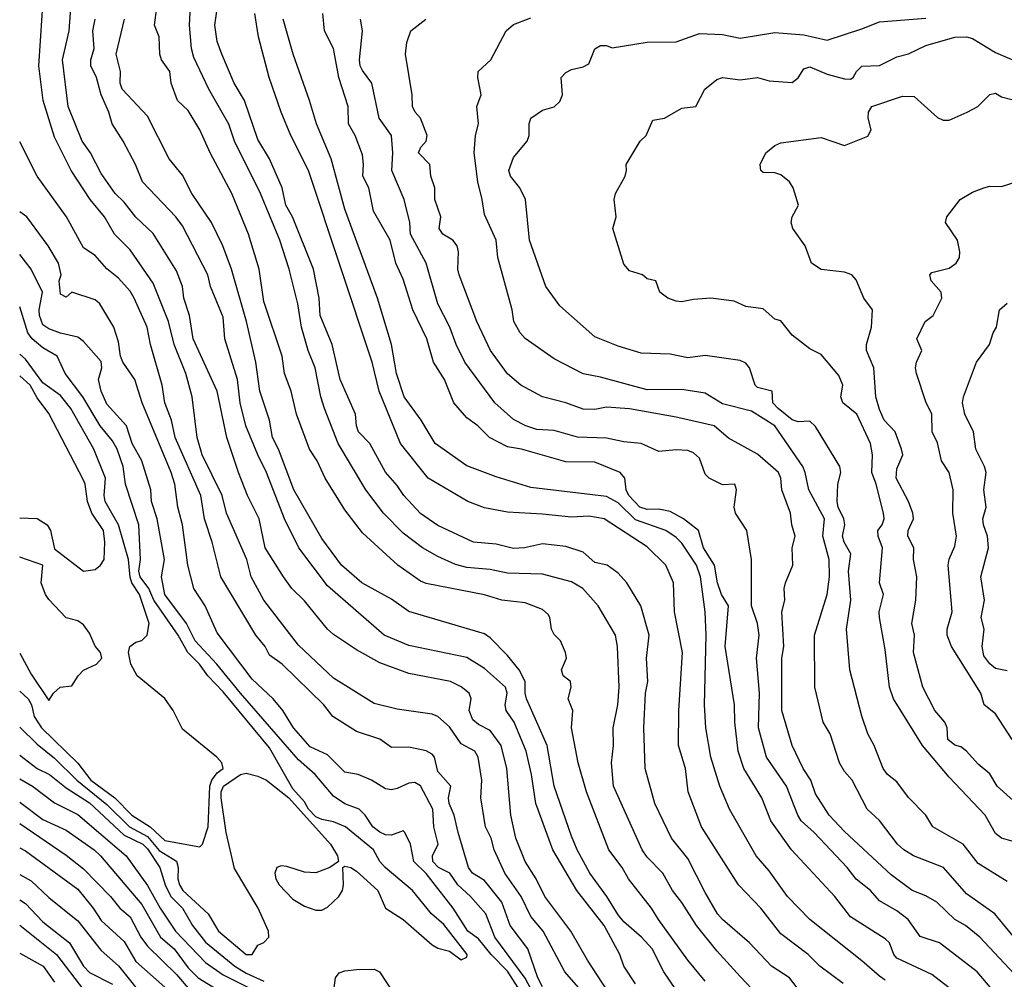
# Model space of a CAD drawing. Header units: metres. Extents: x -46681 to -43747, y -240911 to -237677.
# Tile 140 of 256: x -46681 to -46596, y -239499 to -239416. Entities that reach past the tile are written whole.
import ezdxf

# ---------------------------------------------------------------- set-up
doc = ezdxf.new("R2010")
doc.units = ezdxf.units.M
doc.layers.add('CONTOUR_INDEX', color=1, linetype='Continuous')
doc.layers.add('CONTOUR_INTER', color=3, linetype='Continuous')

msp = doc.modelspace()

# ---------------------------------------------------------------- linework, layer by layer
at = {"layer": 'CONTOUR_INDEX'}
for points, elevation in [([(-46624.627, -239499.52), (-46625.665, -239498.02), (-46626.65, -239496.02), (-46627.577, -239495.02), (-46629.095, -239493.713), (-46629.595, -239493.093), (-46630.546, -239491.52), (-46632.011, -239489.52), (-46633.098, -239487.52), (-46633.595, -239486.33), (-46635.085, -239482.02), (-46635.692, -239478.52), (-46637.462, -239474.52), (-46637.596, -239474.02), (-46637.582, -239473.02), (-46638.095, -239472.012), (-46639.095, -239470.775), (-46640.595, -239469.271), (-46641.095, -239468.916), (-46647.595, -239466.996), (-46649.095, -239465.932), (-46651.633, -239464.52), (-46653.389, -239463.02), (-46655.095, -239460.713), (-46657.512, -239456.52), (-46658.832, -239453.02), (-46659.342, -239452.02), (-46659.584, -239450.52), (-46660.411, -239448.02), (-46660.764, -239445.52), (-46661.587, -239442.02), (-46662.877, -239437.52), (-46663.6, -239435.52), (-46664.587, -239433.52), (-46666.275, -239431.02), (-46667.095, -239429.421), (-46668.233, -239428.02), (-46670.095, -239424.35), (-46672.287, -239422.02), (-46672.437, -239421.52), (-46672.406, -239420.52), (-46672.79, -239419.02), (-46672.06, -239416.02)], 95), ([(-46606.595, -239498.715), (-46607.095, -239498.399), (-46608.595, -239497.06), (-46613.095, -239493.511), (-46615.006, -239491.52), (-46616.595, -239489.319), (-46617.703, -239488.02), (-46620.001, -239484.02), (-46620.835, -239482.02), (-46621.611, -239479.52), (-46622.043, -239477.02), (-46622.145, -239475.02), (-46621.999, -239469.02), (-46622.104, -239467.02), (-46622.499, -239464.02), (-46622.83, -239463.02), (-46624.095, -239461.116), (-46624.595, -239460.613), (-46625.472, -239460.02), (-46628.095, -239459.096), (-46629.595, -239457.637), (-46630.595, -239457.085), (-46637.095, -239456.311), (-46640.095, -239455.41), (-46642.595, -239454.441), (-46645.348, -239452.52), (-46646.527, -239450.52), (-46648.016, -239448.52), (-46648.662, -239446.52), (-46649.088, -239444.02), (-46650.3, -239440.02), (-46653.095, -239432.367), (-46654.295, -239428.02), (-46655.56, -239425.02), (-46656.136, -239423.02), (-46657.544, -239419.02), (-46658.409, -239416.02)], 100), ([(-46596.095, -239490.228), (-46598.595, -239488.698), (-46599.893, -239487.02), (-46602.485, -239485.52), (-46603.098, -239484.52), (-46604.595, -239483.019), (-46605.595, -239481.644), (-46606.399, -239481.02), (-46606.774, -239480.52), (-46607.539, -239478.52), (-46608.08, -239477.52), (-46608.595, -239476.005), (-46609.652, -239472.02), (-46609.942, -239468.52), (-46609.547, -239466.02), (-46609.749, -239463.52), (-46609.566, -239462.02), (-46610.139, -239461.02), (-46610.271, -239460.52), (-46610.076, -239459.52), (-46610.148, -239459.02), (-46610.656, -239458.02), (-46610.734, -239457.52), (-46610.687, -239456.02), (-46610.421, -239455.02), (-46610.507, -239454.52), (-46612.595, -239451.072), (-46613.095, -239450.608), (-46614.095, -239450.677), (-46614.595, -239450.495), (-46615.811, -239449.52), (-46616.269, -239449.02), (-46616.33, -239448.02), (-46617.595, -239447.718), (-46617.793, -239447.52), (-46618.288, -239446.02), (-46618.595, -239445.631), (-46619.095, -239445.383), (-46622.095, -239444.948), (-46623.595, -239445.152), (-46625.095, -239444.839), (-46627.595, -239444.763), (-46629.595, -239444.166), (-46631.595, -239443.342), (-46634.595, -239440.677), (-46635.809, -239439.02), (-46637.221, -239435.02), (-46637.56, -239431.52), (-46638.056, -239430.52), (-46638.857, -239429.52), (-46638.992, -239429.02), (-46638.595, -239427.927), (-46637.41, -239426.52), (-46637.255, -239426.02), (-46637.253, -239425.02), (-46637.086, -239424.52), (-46636.095, -239423.829), (-46635.095, -239423.541), (-46634.595, -239423.082), (-46634.367, -239422.52), (-46634.484, -239421.02), (-46634.095, -239420.609), (-46633.595, -239420.331), (-46632.595, -239420.099), (-46632.095, -239419.852), (-46631.595, -239418.573), (-46631.095, -239418.274), (-46630.595, -239418.284), (-46630.095, -239418.463), (-46627.095, -239417.999), (-46624.595, -239417.948), (-46622.595, -239417.249), (-46620.595, -239417.33), (-46619.095, -239417.649), (-46616.095, -239417.16), (-46613.595, -239417.36), (-46611.595, -239417.802), (-46608.595, -239416.852), (-46607.095, -239416.222), (-46603.095, -239415.928)], 105), ([(-46636.799, -239500.02), (-46637.595, -239498.546), (-46640.191, -239495.02), (-46640.965, -239493.02), (-46642.297, -239491.52), (-46643.385, -239490.52), (-46644.057, -239489.52), (-46645.061, -239489.02), (-46645.54, -239488.52), (-46645.556, -239488.02), (-46645.079, -239487.02), (-46645.458, -239485.52), (-46645.526, -239484.02), (-46646.595, -239482.014), (-46647.095, -239481.719), (-46647.595, -239481.778), (-46648.595, -239482.228), (-46649.095, -239482.335), (-46649.595, -239482.261), (-46650.821, -239481.52), (-46651.956, -239481.02), (-46653.095, -239480.821), (-46654.595, -239479.321), (-46656.095, -239478.631), (-46657.523, -239477.02), (-46658.446, -239475.52), (-46659.27, -239474.52), (-46661.095, -239472.818), (-46664.095, -239468.843), (-46665.145, -239466.52), (-46666.102, -239465.02), (-46666.622, -239463.02), (-46667.075, -239459.52), (-46667.481, -239458.02), (-46667.737, -239456.02), (-46668.044, -239455.02), (-46670.548, -239449.02), (-46671.193, -239447.02), (-46672.221, -239445.52), (-46672.428, -239445.02), (-46672.595, -239443.781), (-46672.988, -239442.52), (-46674.191, -239440.52), (-46674.595, -239440.164), (-46676.595, -239439.51), (-46677.095, -239439.935), (-46677.595, -239439.669), (-46677.684, -239438.52), (-46677.522, -239438.02), (-46677.756, -239437.02), (-46678.649, -239435.52), (-46680.472, -239433.02), (-46681.095, -239432.597)], 90), ([(-46681.095, -239481.387), (-46680.007, -239482.02), (-46678.095, -239483.458), (-46676.095, -239484.46), (-46671.923, -239488.02), (-46670.095, -239490.588), (-46669.001, -239492.52), (-46667.673, -239494.52), (-46665.095, -239497.207), (-46663.595, -239498.277), (-46659.095, -239500.519)], 90), ([(-46681.095, -239491.812), (-46680.595, -239492.127), (-46679.095, -239493.716), (-46676.81, -239495.52), (-46675.606, -239497.52), (-46675.095, -239498.066), (-46673.095, -239499.074)], 95)]:
    msp.add_lwpolyline(points, dxfattribs=dict(at, elevation=elevation))
at = {"layer": 'CONTOUR_INTER'}
for points, elevation in [([(-46617.564, -239500.02), (-46619.095, -239498.426), (-46621.095, -239496.209), (-46622.832, -239494.02), (-46624.095, -239492.045), (-46624.91, -239491.02), (-46625.749, -239489.52), (-46627.095, -239488.127), (-46627.504, -239487.52), (-46629.97, -239482.02), (-46630.155, -239480.02), (-46629.972, -239478.52), (-46630.008, -239477.02), (-46629.618, -239475.02), (-46629.49, -239473.52), (-46629.631, -239470.02), (-46629.817, -239469.02), (-46631.293, -239466.52), (-46632.623, -239465.02), (-46633.595, -239464.429), (-46636.095, -239463.779), (-46639.095, -239463.684), (-46640.595, -239463.39), (-46642.595, -239463.203), (-46643.595, -239462.937), (-46645.095, -239462.258), (-46646.432, -239461.52), (-46648.095, -239460.257), (-46649.793, -239458.52), (-46651.305, -239456.52), (-46653.669, -239452.52), (-46654.855, -239449.52), (-46655.171, -239448.52), (-46655.667, -239446.02), (-46656.251, -239444.52), (-46656.827, -239442.52), (-46657.153, -239440.52), (-46657.895, -239437.52), (-46658.697, -239435.02), (-46660.356, -239431.02), (-46662.599, -239426.52), (-46663.095, -239425.036), (-46664.804, -239422.02), (-46666.095, -239419.297), (-46666.307, -239418.52), (-46666.487, -239416.52), (-46666.15, -239410.52)], 97), ([(-46631.992, -239500.52), (-46634.183, -239498.02), (-46636.048, -239494.52), (-46637.095, -239493.263), (-46637.932, -239491.52), (-46639.329, -239489.52), (-46640.262, -239487.52), (-46640.526, -239486.52), (-46641.013, -239485.52), (-46641.406, -239483.02), (-46641.31, -239481.52), (-46641.639, -239479.52), (-46641.908, -239479.02), (-46643.095, -239478.381), (-46644.095, -239476.908), (-46645.095, -239476.034), (-46645.595, -239475.835), (-46648.595, -239475.391), (-46650.595, -239474.924), (-46654.095, -239472.734), (-46657.095, -239469.905), (-46660.074, -239466.02), (-46661.17, -239464.02), (-46661.549, -239462.52), (-46663.288, -239458.52), (-46663.66, -239457.02), (-46665.388, -239453.52), (-46665.807, -239452.02), (-46666.239, -239448.52), (-46666.796, -239446.52), (-46667.798, -239444.02), (-46668.295, -239442.02), (-46669.595, -239438.726), (-46671.595, -239435.856), (-46672.926, -239434.52), (-46673.808, -239433.02), (-46675.017, -239431.52), (-46676.651, -239429.02), (-46678.095, -239426.166), (-46679.066, -239423.02), (-46679.434, -239420.02), (-46679.016, -239413.52)], 92), ([(-46629.595, -239501.065), (-46632.214, -239497.02), (-46633.659, -239494.52), (-46635.885, -239491.52), (-46636.637, -239490.02), (-46637.601, -239488.52), (-46638.392, -239486.52), (-46638.835, -239484.52), (-46639.173, -239480.52), (-46639.653, -239478.52), (-46640.595, -239477.227), (-46641.595, -239476.734), (-46642.095, -239476.33), (-46642.414, -239475.52), (-46642.224, -239474.52), (-46642.399, -239474.02), (-46643.095, -239473.473), (-46644.023, -239473.02), (-46647.595, -239472.326), (-46650.095, -239471.405), (-46652.095, -239470.307), (-46654.095, -239468.978), (-46654.594, -239468.52), (-46656.595, -239466.062), (-46657.673, -239465.02), (-46658.398, -239464.02), (-46659.966, -239461.52), (-46660.495, -239459.02), (-46661.476, -239457.02), (-46662.266, -239455.02), (-46663.271, -239452.02), (-46664.109, -239448.02), (-46666.15, -239443.52), (-46666.468, -239441.52), (-46666.971, -239440.02), (-46667.071, -239439.02), (-46667.595, -239437.659), (-46669.595, -239434.456), (-46671.095, -239433.051), (-46672.095, -239431.766), (-46672.865, -239431.02), (-46674.095, -239429.285), (-46675.01, -239427.52), (-46675.713, -239426.52), (-46676.937, -239423.52), (-46677.416, -239419.52), (-46676.839, -239417.02), (-46676.584, -239413.52)], 93), ([(-46622.095, -239498.819), (-46623.595, -239497.012), (-46626.12, -239493.52), (-46626.724, -239492.52), (-46628.692, -239490.02), (-46629.247, -239489.02), (-46630.383, -239487.52), (-46632.321, -239482.52), (-46633.031, -239480.02), (-46633.611, -239477.02), (-46633.475, -239475.52), (-46633.875, -239474.52), (-46633.63, -239473.52), (-46633.688, -239473.02), (-46634.308, -239472.52), (-46634.465, -239472.02), (-46634.026, -239471.02), (-46634.114, -239470.52), (-46634.556, -239469.52), (-46635.095, -239468.98), (-46635.318, -239468.52), (-46635.456, -239467.52), (-46635.595, -239467.266), (-46636.095, -239466.82), (-46637.595, -239466.243), (-46639.595, -239466.031), (-46641.095, -239465.552), (-46646.095, -239464.575), (-46646.595, -239464.375), (-46648.535, -239463.02), (-46651.595, -239460.233), (-46653.095, -239458.239), (-46654.793, -239455.52), (-46655.502, -239454.02), (-46656.161, -239453.02), (-46657.281, -239450.02), (-46657.723, -239448.02), (-46658.309, -239446.52), (-46658.514, -239445.02), (-46660.095, -239440.32), (-46660.472, -239437.52), (-46661.397, -239434.52), (-46662.839, -239431.02), (-46664.709, -239427.52), (-46665.595, -239425.522), (-46666.595, -239423.86), (-46667.503, -239423.02), (-46668.047, -239421.52), (-46668.181, -239420.52), (-46668.903, -239419.52), (-46669.039, -239419.02), (-46669.102, -239417.52), (-46669.479, -239416.52), (-46669.3, -239415.02)], 96), ([(-46613.595, -239500.141), (-46614.822, -239498.52), (-46616.372, -239497.52), (-46618.275, -239495.52), (-46620.614, -239493.52), (-46621.042, -239493.02), (-46622.095, -239491.175), (-46623.595, -239488.246), (-46624.997, -239486.52), (-46626.429, -239483.52), (-46627.258, -239480.52), (-46627.366, -239477.02), (-46627.222, -239474.02), (-46627.018, -239473.02), (-46627.152, -239471.02), (-46626.927, -239469.02), (-46627.637, -239466.52), (-46628.836, -239464.52), (-46629.595, -239463.704), (-46630.53, -239463.02), (-46631.595, -239462.765), (-46632.595, -239461.882), (-46634.095, -239461.385), (-46636.095, -239461.172), (-46637.631, -239461.52), (-46638.595, -239461.564), (-46640.095, -239461.201), (-46642.044, -239461.02), (-46645.095, -239459.59), (-46646.595, -239458.558), (-46648.024, -239457.02), (-46648.595, -239456.149), (-46649.595, -239454.992), (-46650.97, -239452.52), (-46651.928, -239451.52), (-46652.117, -239451.02), (-46652.198, -239450.02), (-46653.516, -239447.02), (-46654.201, -239444.02), (-46655.231, -239441.52), (-46655.329, -239440.02), (-46655.797, -239437.52), (-46657.62, -239433.02), (-46658.198, -239432.02), (-46658.517, -239430.52), (-46659.582, -239428.02), (-46660.595, -239426.36), (-46661.742, -239423.02), (-46662.647, -239421.52), (-46663.705, -239419.02), (-46664.095, -239417.915), (-46664.313, -239416.52), (-46663.999, -239414.52)], 98), ([(-46628.095, -239499.037), (-46629.09, -239497.52), (-46629.439, -239496.52), (-46630.791, -239494.02), (-46633.141, -239491.02), (-46635.207, -239487.52), (-46636.677, -239483.52), (-46637.051, -239481.02), (-46637.511, -239479.02), (-46638.537, -239476.52), (-46639.226, -239475.52), (-46639.313, -239475.02), (-46639.147, -239474.02), (-46639.279, -239473.52), (-46641.095, -239471.887), (-46642.595, -239470.966), (-46647.595, -239469.928), (-46649.72, -239469.02), (-46654.595, -239464.792), (-46657.076, -239461.52), (-46658.294, -239459.02), (-46659.849, -239455.02), (-46660.61, -239453.52), (-46661.618, -239451.02), (-46662.104, -239449.02), (-46662.345, -239447.02), (-46663.446, -239443.52), (-46663.595, -239441.67), (-46664.681, -239439.02), (-46664.914, -239438.02), (-46667.095, -239433.791), (-46667.657, -239433.02), (-46670.519, -239430.02), (-46671.134, -239428.52), (-46672.181, -239426.52), (-46673.139, -239425.02), (-46673.414, -239424.02), (-46674.088, -239422.52), (-46674.472, -239421.02), (-46674.965, -239420.02), (-46674.986, -239419.52), (-46674.694, -239418.52), (-46674.81, -239417.02), (-46674.608, -239416.02)], 94), ([(-46610.205, -239499.02), (-46612.216, -239497.52), (-46613.219, -239496.52), (-46615.595, -239494.737), (-46617.304, -239492.52), (-46619.22, -239490.52), (-46622.421, -239485.52), (-46623.565, -239482.52), (-46623.786, -239480.52), (-46624.387, -239478.52), (-46624.358, -239475.52), (-46624.044, -239470.52), (-46624.73, -239467.02), (-46624.813, -239464.52), (-46625.471, -239463.02), (-46627.095, -239461.414), (-46630.798, -239459.02), (-46632.095, -239458.788), (-46633.595, -239458.874), (-46636.095, -239458.603), (-46639.095, -239458.458), (-46641.095, -239458.07), (-46642.523, -239457.52), (-46645.927, -239455.52), (-46648.31, -239452.52), (-46650.168, -239448.02), (-46650.756, -239445.52), (-46656.244, -239429.02), (-46657.763, -239426.02), (-46658.596, -239424.02), (-46659.615, -239421.02), (-46660.528, -239417.52), (-46660.866, -239415.52)], 99), ([(-46598.978, -239501.02), (-46602.595, -239498.252), (-46605.595, -239496.844), (-46605.849, -239496.52), (-46606.228, -239495.52), (-46606.595, -239495.176), (-46609.595, -239493.266), (-46610.924, -239491.52), (-46614.66, -239487.52), (-46616.43, -239485.02), (-46617.203, -239483.02), (-46618.776, -239480.52), (-46619.241, -239479.02), (-46619.538, -239476.52), (-46619.557, -239475.02), (-46620.367, -239470.02), (-46620.097, -239466.52), (-46620.691, -239465.52), (-46621.02, -239464.52), (-46621.3, -239463.02), (-46622.249, -239461.52), (-46622.677, -239460.02), (-46623.946, -239459.02), (-46625.095, -239458.395), (-46626.095, -239458.195), (-46627.095, -239458.21), (-46627.725, -239458.02), (-46628.668, -239457.02), (-46628.885, -239456.52), (-46629.019, -239455.52), (-46629.417, -239455.02), (-46631.595, -239454.146), (-46634.095, -239454.102), (-46637.894, -239453.02), (-46639.095, -239452.809), (-46640.67, -239452.02), (-46641.664, -239451.02), (-46642.595, -239450.336), (-46643.715, -239449.02), (-46644.541, -239447.02), (-46645.475, -239445.52), (-46646.064, -239443.52), (-46647.253, -239441.02), (-46648.095, -239438.397), (-46648.715, -239437.02), (-46649.213, -239435.02), (-46650.643, -239432.52), (-46651.03, -239430.52), (-46651.554, -239429.52), (-46651.491, -239428.52), (-46651.595, -239427.693), (-46652.224, -239426.02), (-46652.783, -239425.02), (-46652.824, -239423.52), (-46653.634, -239421.02), (-46654.093, -239418.52), (-46654.845, -239417.02), (-46654.99, -239415.52)], 101), ([(-46596.595, -239500.476), (-46598.672, -239498.02), (-46601.933, -239495.52), (-46603.595, -239494.976), (-46604.613, -239493.52), (-46605.595, -239492.758), (-46607.095, -239491.903), (-46607.872, -239491.02), (-46609.095, -239490.028), (-46609.872, -239489.02), (-46612.714, -239486.02), (-46613.826, -239485.02), (-46614.127, -239484.52), (-46615.086, -239482.02), (-46616.808, -239479.52), (-46617.497, -239477.02), (-46617.412, -239474.02), (-46617.687, -239471.02), (-46617.434, -239469.02), (-46617.584, -239468.02), (-46618.096, -239466.52), (-46618.1, -239462.52), (-46618.518, -239460.02), (-46619.493, -239458.52), (-46619.593, -239458.02), (-46619.385, -239456.52), (-46619.549, -239456.02), (-46620.595, -239456.088), (-46621.755, -239455.52), (-46622.095, -239455.162), (-46622.595, -239453.791), (-46623.095, -239453.323), (-46623.595, -239453.135), (-46624.595, -239453.084), (-46626.095, -239453.228), (-46627.595, -239452.533), (-46629.095, -239452.395), (-46630.595, -239452.069), (-46633.095, -239451.986), (-46635.095, -239451.418), (-46636.595, -239451.327), (-46637.528, -239451.02), (-46638.595, -239450.479), (-46640.207, -239449.02), (-46642.778, -239445.52), (-46643.512, -239444.02), (-46644.068, -239442.52), (-46645.1, -239440.52), (-46646.111, -239437.02), (-46647.453, -239434.52), (-46647.518, -239433.52), (-46647.995, -239431.52), (-46649.072, -239429.02), (-46648.978, -239427.52), (-46649.101, -239426.02), (-46650.144, -239424.52), (-46650.787, -239421.52), (-46651.595, -239420.412), (-46651.799, -239420.02), (-46651.841, -239419.52), (-46651.59, -239417.02), (-46651.752, -239416.02)], 102), ([(-46594.223, -239499.52), (-46598.458, -239495.02), (-46599.69, -239494.02), (-46600.612, -239493.52), (-46602.146, -239492.02), (-46603.095, -239491.47), (-46604.272, -239491.02), (-46606.095, -239489.658), (-46610.095, -239485.919), (-46611.408, -239484.52), (-46612.595, -239482.693), (-46613.001, -239481.52), (-46613.663, -239480.52), (-46614.607, -239478.52), (-46615.485, -239475.52), (-46615.493, -239471.02), (-46615.327, -239470.02), (-46615.493, -239467.02), (-46615.231, -239466.02), (-46615.285, -239465.02), (-46615.168, -239464.52), (-46614.538, -239463.02), (-46614.593, -239461.52), (-46614.34, -239460.52), (-46614.629, -239459.52), (-46614.742, -239458.52), (-46615.505, -239456.52), (-46615.572, -239455.52), (-46615.795, -239455.02), (-46617.595, -239453.463), (-46620.095, -239452.078), (-46621.329, -239451.02), (-46624.595, -239450.257), (-46628.595, -239449.544), (-46630.595, -239449.408), (-46631.595, -239449.617), (-46632.595, -239449.58), (-46634.095, -239449.018), (-46636.095, -239448.525), (-46637.947, -239447.52), (-46639.095, -239446.549), (-46640.565, -239444.52), (-46641.738, -239442.02), (-46643.274, -239438.02), (-46643.392, -239437.52), (-46643.335, -239436.02), (-46643.44, -239435.52), (-46643.824, -239435.02), (-46644.665, -239434.52), (-46644.983, -239434.02), (-46644.848, -239433.02), (-46645.364, -239431.52), (-46645.35, -239430.52), (-46645.699, -239429.52), (-46645.783, -239428.52), (-46646.774, -239427.52), (-46646.57, -239427.02), (-46646.115, -239426.52), (-46646.025, -239426.02), (-46646.595, -239424.525), (-46647.045, -239424.02), (-46647.279, -239423.52), (-46647.311, -239422.52), (-46647.887, -239419.02), (-46647.785, -239418.02), (-46647.432, -239417.02), (-46646.127, -239416.02)], 103), ([(-46595.595, -239494.944), (-46597.17, -239493.02), (-46599.595, -239491.3), (-46601.587, -239489.02), (-46604.167, -239488.02), (-46605.004, -239487.52), (-46605.532, -239487.02), (-46607.095, -239484.993), (-46608.151, -239484.02), (-46609.432, -239481.52), (-46610.095, -239480.755), (-46610.517, -239480.02), (-46611.339, -239477.52), (-46611.934, -239476.52), (-46612.667, -239473.52), (-46612.684, -239469.02), (-46611.583, -239465.52), (-46611.401, -239464.02), (-46611.421, -239462.52), (-46611.964, -239460.52), (-46611.827, -239459.02), (-46613.176, -239456.52), (-46613.476, -239455.02), (-46613.688, -239454.52), (-46616.084, -239451.02), (-46618.095, -239449.737), (-46620.595, -239449.127), (-46622.095, -239448.207), (-46624.095, -239447.885), (-46627.095, -239447.914), (-46631.095, -239446.824), (-46632.595, -239446.534), (-46635.095, -239445.254), (-46637.595, -239443.49), (-46638.024, -239443.02), (-46638.568, -239442.02), (-46638.713, -239441.02), (-46639.933, -239436.52), (-46640.084, -239435.02), (-46641.095, -239432.833), (-46641.279, -239431.52), (-46641.666, -239430.02), (-46641.973, -239427.52), (-46641.872, -239426.02), (-46641.601, -239425.02), (-46641.758, -239423.52), (-46641.384, -239422.52), (-46641.663, -239421.02), (-46641.638, -239420.52), (-46640.548, -239419.52), (-46639.219, -239417.02), (-46638.595, -239416.456), (-46637.095, -239415.878)], 104), ([(-46595.595, -239486.781), (-46596.595, -239486.508), (-46597.095, -239486.109), (-46597.996, -239484.52), (-46601.095, -239481.258), (-46603.374, -239478.52), (-46605.872, -239474.52), (-46606.235, -239473.52), (-46606.595, -239470.279), (-46607.092, -239467.52), (-46607.105, -239467.02), (-46606.751, -239465.52), (-46607.086, -239464.52), (-46606.835, -239461.52), (-46607.2, -239460.52), (-46607.228, -239460.02), (-46606.852, -239459.52), (-46606.678, -239459.02), (-46606.738, -239458.52), (-46607.368, -239456.02), (-46607.751, -239455.02), (-46607.684, -239453.52), (-46607.873, -239452.52), (-46609.052, -239450.02), (-46610.241, -239449.02), (-46610.411, -239448.52), (-46610.254, -239447.52), (-46610.595, -239446.689), (-46612.095, -239444.867), (-46613.095, -239444.374), (-46614.595, -239443.198), (-46615.595, -239441.983), (-46616.095, -239441.843), (-46617.095, -239440.929), (-46618.595, -239440.745), (-46619.595, -239440.27), (-46621.595, -239440.027), (-46623.095, -239440.125), (-46624.095, -239440.344), (-46624.595, -239440.295), (-46625.297, -239440.02), (-46625.992, -239439.52), (-46626.344, -239438.52), (-46627.095, -239438.358), (-46627.494, -239438.02), (-46628.595, -239437.678), (-46629.095, -239437.082), (-46630.035, -239434.02), (-46629.763, -239433.02), (-46629.926, -239431.52), (-46629.814, -239431.02), (-46628.99, -239429.52), (-46628.864, -239429.02), (-46628.9, -239428.52), (-46627.7, -239426.52), (-46627.185, -239426.02), (-46626.595, -239424.713), (-46625.595, -239424.523), (-46624.095, -239423.66), (-46622.894, -239423.52), (-46622.122, -239422.02), (-46621.095, -239421.192), (-46620.595, -239421.026), (-46619.095, -239421.222), (-46617.595, -239421.035), (-46616.595, -239421.326), (-46614.595, -239421.456), (-46614.095, -239421.045), (-46613.595, -239420.274), (-46613.095, -239420.103), (-46611.595, -239420.739), (-46610.095, -239421.142), (-46609.595, -239421.158), (-46609.361, -239421.02), (-46609.079, -239420.52), (-46608.595, -239420.056), (-46607.095, -239420.001), (-46605.595, -239419.255), (-46604.595, -239418.982), (-46603.095, -239418.264), (-46600.595, -239417.551), (-46599.595, -239417.515), (-46599.095, -239417.672), (-46597.095, -239418.863), (-46595.095, -239419.746)], 106), ([(-46595.595, -239483.26), (-46596.964, -239482.02), (-46597.595, -239480.968), (-46598.595, -239480.127), (-46599.595, -239479.015), (-46600.095, -239478.658), (-46600.595, -239478.495), (-46601.204, -239478.02), (-46601.268, -239477.02), (-46601.463, -239476.52), (-46602.326, -239475.52), (-46603.345, -239473.52), (-46604.166, -239470.52), (-46604.088, -239469.02), (-46604.316, -239468.02), (-46603.967, -239466.02), (-46603.886, -239464.02), (-46604.156, -239462.52), (-46604.122, -239461.52), (-46604.646, -239460.52), (-46604.622, -239460.02), (-46604.172, -239459.02), (-46604.216, -239458.52), (-46604.595, -239457.52), (-46605.661, -239455.52), (-46605.595, -239454.707), (-46605.093, -239453.52), (-46605.199, -239453.02), (-46605.73, -239451.52), (-46606.693, -239450.52), (-46607.095, -239449.608), (-46607.398, -239448.52), (-46607.585, -239446.02), (-46608.22, -239444.52), (-46608.218, -239444.02), (-46607.772, -239442.52), (-46607.684, -239441.02), (-46608.443, -239440.02), (-46609.095, -239438.431), (-46609.462, -239438.02), (-46610.095, -239437.789), (-46612.095, -239437.562), (-46612.937, -239437.02), (-46613.49, -239435.52), (-46614.536, -239434.02), (-46614.68, -239433.52), (-46614.596, -239433.02), (-46614.051, -239432.02), (-46614.526, -239430.52), (-46614.826, -239430.02), (-46615.595, -239429.417), (-46616.095, -239429.231), (-46617.095, -239429.201), (-46617.298, -239429.02), (-46617.349, -239428.52), (-46616.876, -239427.52), (-46616.095, -239426.869), (-46615.595, -239426.653), (-46612.095, -239426.187), (-46610.095, -239426.867), (-46608.095, -239426.072), (-46607.797, -239425.52), (-46608.066, -239424.52), (-46608.049, -239424.02), (-46607.739, -239423.52), (-46605.095, -239422.643), (-46604.095, -239422.66), (-46602.095, -239424.457), (-46601.595, -239424.697), (-46601.095, -239424.686), (-46599.552, -239424.02), (-46598.63, -239423.52), (-46597.595, -239422.489), (-46597.095, -239422.364), (-46596.595, -239422.694), (-46595.595, -239422.957)], 107), ([(-46636.095, -239499.305), (-46636.483, -239498.52), (-46637.359, -239496.02), (-46638.87, -239494.02), (-46639.601, -239492.02), (-46641.095, -239490.14), (-46642.118, -239489.52), (-46642.459, -239489.02), (-46643.363, -239486.02), (-46643.69, -239484.52), (-46644.129, -239483.52), (-46644.181, -239483.02), (-46643.979, -239482.02), (-46645.095, -239480.757), (-46645.379, -239479.52), (-46645.595, -239479.263), (-46646.095, -239478.995), (-46647.595, -239478.663), (-46649.095, -239478.694), (-46650.095, -239477.973), (-46652.095, -239477.317), (-46654.145, -239476.02), (-46654.923, -239475.02), (-46658.5, -239471.52), (-46659.595, -239470.759), (-46659.957, -239470.02), (-46660.772, -239469.02), (-46663.78, -239464.02), (-46664.519, -239461.02), (-46665.183, -239459.02), (-46665.508, -239457.02), (-46667.721, -239452.02), (-46668.032, -239450.52), (-46668.607, -239449.02), (-46668.842, -239447.52), (-46669.848, -239444.02), (-46670.118, -239442.52), (-46671.233, -239440.02), (-46671.595, -239439.416), (-46672.595, -239438.301), (-46673.595, -239437.504), (-46674.595, -239436.364), (-46675.595, -239435.687), (-46677.054, -239433.02), (-46679.599, -239429.52), (-46681.095, -239426.565)], 91), ([(-46595.656, -239478.02), (-46597.095, -239475.8), (-46598.07, -239475.02), (-46598.368, -239474.02), (-46600.88, -239470.02), (-46601.258, -239469.02), (-46601.251, -239468.52), (-46600.846, -239467.02), (-46601.173, -239463.02), (-46601.095, -239462.48), (-46600.595, -239461.373), (-46600.472, -239460.52), (-46600.766, -239458.52), (-46600.759, -239456.52), (-46601.087, -239455.02), (-46601.75, -239454.02), (-46602.095, -239452.476), (-46602.547, -239451.52), (-46602.594, -239450.02), (-46603.095, -239448.95), (-46603.903, -239446.52), (-46603.998, -239446.02), (-46603.903, -239445.52), (-46603.448, -239444.52), (-46603.863, -239443.52), (-46603.146, -239442.02), (-46602.481, -239441.52), (-46601.729, -239440.02), (-46601.79, -239439.52), (-46602.65, -239438.52), (-46602.756, -239438.02), (-46602.595, -239437.824), (-46601.095, -239437.442), (-46600.493, -239437.02), (-46600.204, -239436.52), (-46600.166, -239436.02), (-46600.383, -239435.02), (-46601.393, -239433.52), (-46601.295, -239433.02), (-46600.133, -239431.52), (-46599.095, -239430.896), (-46598.095, -239430.511), (-46597.595, -239430.39), (-46596.595, -239430.397), (-46594.595, -239429.773)], 108), ([(-46637.465, -239500.52), (-46639.095, -239497.941), (-46640.511, -239496.52), (-46641.595, -239495.17), (-46642.517, -239494.52), (-46643.772, -239492.52), (-46646.095, -239489.548), (-46647.168, -239488.52), (-46647.449, -239487.02), (-46647.958, -239486.02), (-46648.095, -239485.873), (-46649.095, -239486.243), (-46649.595, -239486.223), (-46650.095, -239486), (-46650.687, -239485.52), (-46651.364, -239484.52), (-46651.867, -239484.02), (-46653.095, -239483.54), (-46654.095, -239482.9), (-46655.668, -239481.02), (-46657.095, -239479.775), (-46662.095, -239474.034), (-46664.122, -239471.52), (-46665.978, -239469.52), (-46666.738, -239468.02), (-46668.603, -239465.52), (-46668.89, -239464.02), (-46668.623, -239462.52), (-46669.259, -239459.02), (-46669.764, -239457.52), (-46669.814, -239456.52), (-46670.577, -239454.02), (-46671.428, -239452.52), (-46671.893, -239451.02), (-46673.595, -239449.143), (-46674.095, -239448.032), (-46674.306, -239447.02), (-46674.029, -239446.02), (-46674.095, -239445.465), (-46675.595, -239443.765), (-46676.095, -239443.387), (-46677.595, -239443.038), (-46678.595, -239442.67), (-46679.095, -239442.305), (-46679.391, -239441.52), (-46679.411, -239441.02), (-46679.134, -239439.52), (-46680.105, -239437.52), (-46681.095, -239436.261)], 89), ([(-46681.095, -239476.943), (-46679.595, -239478.421), (-46678.095, -239479.624), (-46676.177, -239481.52), (-46673.595, -239483.606), (-46671.635, -239485.52), (-46670.095, -239486.376), (-46669.095, -239487.571), (-46667.595, -239488.487), (-46667.444, -239489.02), (-46667.472, -239490.02), (-46667.348, -239490.52), (-46667.046, -239491.02), (-46664.866, -239493.02), (-46663.974, -239494.52), (-46661.595, -239496.529), (-46661.075, -239496.52), (-46660.595, -239495.723), (-46660.095, -239495.495), (-46659.648, -239495.02), (-46659.669, -239494.52), (-46660.57, -239492.52), (-46662.595, -239489.128), (-46663.333, -239486.02), (-46663.753, -239483.02), (-46663.746, -239482.52), (-46663.553, -239482.02), (-46662.095, -239481.034), (-46661.595, -239480.912), (-46660.595, -239481.161), (-46659.847, -239481.52), (-46657.923, -239483.02), (-46654.348, -239487.02), (-46653.73, -239488.02), (-46653.653, -239488.52), (-46654.413, -239489.02), (-46655.595, -239489.476), (-46656.595, -239489.441), (-46658.095, -239488.936), (-46658.595, -239488.877), (-46658.962, -239489.02), (-46659.148, -239489.52), (-46659.053, -239490.02), (-46658.747, -239490.52), (-46657.595, -239491.748), (-46656.595, -239492.358), (-46655.595, -239492.715), (-46655.095, -239492.693), (-46654.595, -239492.458), (-46653.613, -239491.52), (-46653.312, -239491.02), (-46653.219, -239490.52), (-46653.294, -239489.02), (-46653.095, -239488.902), (-46652.595, -239489.021), (-46652.095, -239489.339), (-46650.267, -239491.02), (-46649.595, -239492.521), (-46648.079, -239493.52), (-46645.595, -239495.688), (-46645.095, -239495.966), (-46644.095, -239496.237), (-46643.095, -239496.986), (-46642.595, -239496.743), (-46642.579, -239496.52), (-46644.595, -239493.93), (-46645.661, -239493.02), (-46647.298, -239491.02), (-46649.64, -239489.02), (-46650.084, -239488.52), (-46650.641, -239487.52), (-46653.053, -239485.52), (-46654.095, -239485.112), (-46655.095, -239484.905), (-46655.595, -239484.656), (-46656.245, -239484.02), (-46656.595, -239483.385), (-46657.595, -239482.262), (-46659.595, -239478.744), (-46663.595, -239473.907), (-46664.904, -239472.52), (-46665.624, -239471.52), (-46666.611, -239470.52), (-46667.45, -239469.02), (-46669.55, -239466.02), (-46669.974, -239465.02), (-46670.729, -239464.02), (-46670.827, -239463.52), (-46670.709, -239462.52), (-46670.84, -239459.52), (-46671.975, -239456.02), (-46672.191, -239454.52), (-46672.719, -239453.02), (-46673.095, -239452.306), (-46674.178, -239451.02), (-46675.65, -239448.52), (-46677.178, -239446.52), (-46677.857, -239445.02), (-46679.095, -239444.312), (-46680.017, -239443.52), (-46680.389, -239443.02), (-46681.095, -239440.756)], 88), ([(-46596.095, -239472.106), (-46597.095, -239471.914), (-46597.595, -239471.496), (-46598.095, -239470.808), (-46598.258, -239470.02), (-46598.065, -239468.52), (-46598.324, -239467.52), (-46598.056, -239466.02), (-46598.367, -239464.02), (-46597.703, -239461.52), (-46597.803, -239460.52), (-46598.143, -239459.52), (-46598.18, -239459.02), (-46597.9, -239458.02), (-46598.114, -239456.52), (-46597.914, -239455.02), (-46598.043, -239454.52), (-46598.807, -239453.02), (-46599.011, -239451.52), (-46599.734, -239450.02), (-46599.934, -239449.02), (-46599.858, -239448.52), (-46598.726, -239445.52), (-46597.606, -239444.02), (-46597.306, -239443.02), (-46597.021, -239442.52), (-46596.751, -239441.02), (-46596.095, -239440.456)], 109), ([(-46681.095, -239473.842), (-46680.356, -239474.52), (-46680.089, -239475.02), (-46679.845, -239476.02), (-46679.204, -239477.02), (-46676.095, -239480.041), (-46674.979, -239481.52), (-46672.893, -239483.02), (-46671.452, -239484.52), (-46669.875, -239485.52), (-46668.595, -239486.719), (-46665.595, -239487.239), (-46665.348, -239487.02), (-46664.875, -239485.52), (-46664.723, -239482.02), (-46664.553, -239481.52), (-46664.095, -239480.896), (-46663.586, -239480.52), (-46663.685, -239480.02), (-46664.133, -239479.52), (-46667.095, -239477.114), (-46667.896, -239475.52), (-46668.595, -239474.494), (-46670.975, -239472.52), (-46671.54, -239471.52), (-46671.733, -239470.52), (-46671.627, -239470.02), (-46671.095, -239469.642), (-46670.595, -239469.5), (-46670.12, -239469.02), (-46669.962, -239468.02), (-46670.778, -239465.52), (-46671.443, -239464.52), (-46671.595, -239464.041), (-46671.717, -239462.52), (-46672.584, -239459.52), (-46673.747, -239457.52), (-46673.825, -239457.02), (-46673.704, -239455.52), (-46674.703, -239453.02), (-46676.681, -239449.52), (-46677.595, -239448.402), (-46679.095, -239447.3), (-46680.595, -239445.268), (-46681.095, -239444.832)], 87), ([(-46681.095, -239458.927), (-46679.595, -239458.981), (-46678.721, -239459.52), (-46678.436, -239460.02), (-46678.095, -239461.609), (-46675.595, -239463.533), (-46674.595, -239463.369), (-46674.129, -239463.02), (-46673.825, -239462.52), (-46673.761, -239461.02), (-46673.895, -239460.02), (-46674.897, -239458.52), (-46675.251, -239457.52), (-46675.449, -239456.02), (-46675.595, -239455.692), (-46678.595, -239449.942), (-46679.595, -239448.605), (-46680.208, -239447.52), (-46681.095, -239446.698)], 86), ([(-46681.095, -239470.592), (-46680.095, -239472.379), (-46678.595, -239474.669), (-46678.187, -239474.02), (-46677.607, -239473.52), (-46676.595, -239473.386), (-46676.06, -239472.52), (-46675.595, -239472.051), (-46674.488, -239471.52), (-46674.038, -239471.02), (-46674.133, -239470.52), (-46674.595, -239469.975), (-46675.095, -239468.856), (-46675.595, -239468.154), (-46676.095, -239467.809), (-46677.095, -239467.526), (-46678.595, -239465.975), (-46678.886, -239465.52), (-46679.242, -239464.52), (-46679.112, -239463.02), (-46681.095, -239462.311)], 86), ([(-46681.095, -239479.354), (-46679.595, -239480.519), (-46678.526, -239481.02), (-46677.095, -239482.171), (-46675.095, -239483.464), (-46672.095, -239486.239), (-46670.487, -239487.02), (-46670.095, -239487.411), (-46669.031, -239489.02), (-46668.563, -239490.52), (-46668.095, -239491.524), (-46667.089, -239492.52), (-46666.217, -239494.02), (-46665.095, -239495.446), (-46662.578, -239497.52), (-46661.595, -239498.133), (-46660.095, -239498.826)], 89), ([(-46681.095, -239483.394), (-46679.095, -239484.895), (-46677.095, -239485.827), (-46674.675, -239487.52), (-46674.146, -239488.02), (-46670.595, -239492.205), (-46668.968, -239495.02), (-46667.805, -239496.02), (-46666.595, -239497.662), (-46665.729, -239498.52), (-46664.095, -239499.535)], 91), ([(-46681.095, -239485.256), (-46677.095, -239487.974), (-46675.595, -239489.143), (-46673.273, -239491.52), (-46672.484, -239492.52), (-46671.595, -239493.28), (-46670.66, -239495.02), (-46670.095, -239495.808), (-46667.595, -239498.233), (-46666.595, -239499.418)], 92), ([(-46681.095, -239487.352), (-46680.595, -239487.596), (-46676.095, -239490.901), (-46674.781, -239492.52), (-46674.095, -239493.581), (-46672.095, -239495.415), (-46671.095, -239497.117), (-46668.595, -239499.322)], 93), ([(-46681.095, -239489.62), (-46680.095, -239490.166), (-46678.595, -239491.615), (-46676.095, -239493.615), (-46674.095, -239496.185), (-46672.595, -239497.483), (-46671.095, -239499.356)], 94), ([(-46681.095, -239494.006), (-46677.921, -239496.52), (-46675.595, -239499.57)], 96), ([(-46681.095, -239496.405), (-46679.071, -239497.52), (-46678.095, -239498.913)], 97), ([(-46654.122, -239500.02), (-46653.924, -239498.52), (-46653.595, -239498.104), (-46653.095, -239497.92), (-46652.095, -239497.809), (-46650.595, -239497.782), (-46650.133, -239498.02), (-46648.811, -239500.02)], 89)]:
    msp.add_lwpolyline(points, dxfattribs=dict(at, elevation=elevation))

doc.saveas('drawing.dxf')
